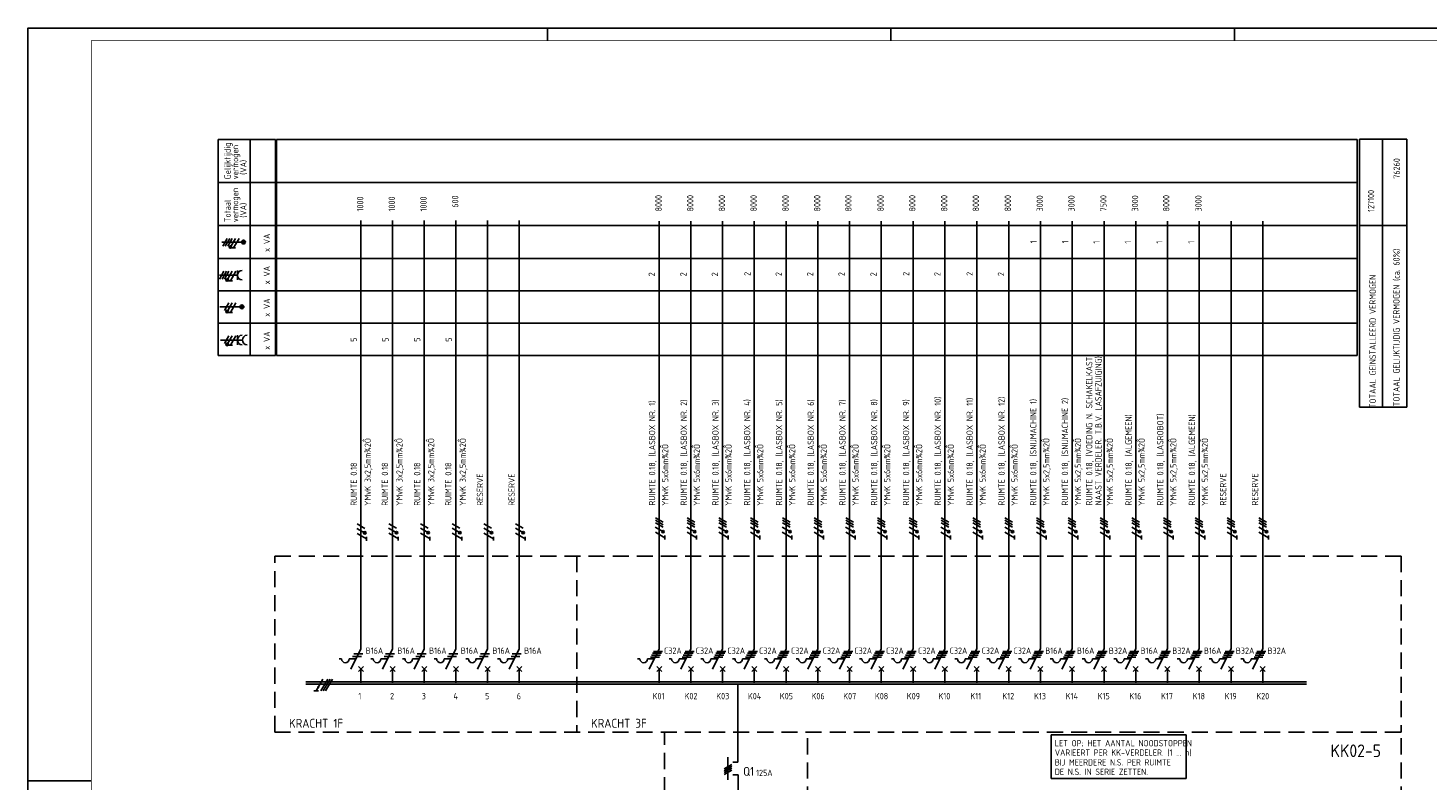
# Model space of a CAD drawing. Header units: millimetres. Extents: x 0 to 841, y 0 to 594.
# Tile 3 of 4: x 0 to 552, y 297 to 594. Entities that reach past the tile are written whole.
import ezdxf
from ezdxf.enums import TextEntityAlignment as Align

# ---------------------------------------------------------------- set-up
doc = ezdxf.new("R2010")
doc.units = ezdxf.units.MM
doc.linetypes.add('HIDDEN', pattern=[9.525, 6.35, -3.175])
doc.layers.get('0').update_dxf_attribs({"linetype": 'CONTINUOUS'})
for name, color, linetype in [('1', 7, 'CONTINUOUS'), ('40', 1, 'CONTINUOUS'), ('70', 1, 'CONTINUOUS'), ('71', 2, 'CONTINUOUS'), ('73', 4, 'CONTINUOUS'), ('EL$2B---_KADER', 4, 'CONTINUOUS'), ('LIJN018', 210, 'CONTINUOUS'), ('LIJN025', 10, 'CONTINUOUS'), ('LIJN035', 50, 'CONTINUOUS'), ('LIJN050', 90, 'CONTINUOUS'), ('TEKST25', 10, 'CONTINUOUS'), ('TEKST35', 50, 'CONTINUOUS'), ('TEKST50', 90, 'CONTINUOUS')]:
    doc.layers.add(name, color=color, linetype=linetype)
doc.styles.add('5_0', font='iso.shx')
doc.styles.add('ISO', font='ISO.SHX')
doc.styles.add('NEN', font='iso.shx')
doc.styles.add('ROMAND', font='romand')

# ---------------------------------------------------------------- blocks, each defined once
blk = doc.blocks.new('A1')
at = {"layer": 'LIJN025'}
for p, q in [((205, 589), (205, 594)), ((340.5, 589), (340.5, 594)), ((476, 589), (476, 594)), ((0, 297), (25, 297))]:
    blk.add_line(p, q, dxfattribs=at)
blk.add_lwpolyline([(0, 0), (0, 594), (841, 594), (841, 0)], close=True, dxfattribs=at)
at = {"layer": 'LIJN050', "const_width": 0.2}
blk.add_lwpolyline([(836, 5), (836, 589), (25, 589), (25, 5)], close=True, dxfattribs=at)
at = {"layer": 'TEKST25', "style": 'ROMAND', "width": 2.899115}
blk.add_attdef('STATUS', text='', height=2.5, dxfattribs=at).set_placement((795, 71.5), (834, 71.5), align=Align.FIT)
at = {"layer": 'TEKST25', "style": 'ISO'}
for tag, p in [('E', (796.25, 66)), ('NAAM-E', (807.75, 66)), ('DATUM-E', (826, 66)), ('D', (796.25, 61)), ('NAAM-D', (807.75, 61)), ('DATUM-D', (826, 61)), ('C', (796.25, 56)), ('NAAM-C', (807.75, 56)), ('DATUM-C', (826, 56)), ('B', (796.25, 51)), ('NAAM-B', (807.75, 51)), ('DATUM-B', (826, 51)), ('A', (796.25, 46)), ('NAAM-A', (807.75, 46)), ('DATUM-A', (826, 46))]:
    blk.add_attdef(tag, text='', height=2.5, dxfattribs=at).set_placement(p, align=Align.CENTER)
for tag, p in [('DATUM', (673.75, 36.25)), ('SCHAAL', (709, 36.25)), ('GETEKEND', (739.25, 36.25)), ('GECONTOL.', (774, 36.25)), ('FORMAAT', (804.25, 28.25))]:
    blk.add_attdef(tag, p, '', height=2.5, dxfattribs=at)
at = {"layer": 'TEKST35', "style": 'ISO'}
for tag, p in [('PROJECT', (675.5, 72.5)), ('PLAATS', (675.5, 63.5)), ('INSTALLATIE-REGEL1', (675.5, 52.5)), ('INSTALLATIE-REGEL2', (675.5, 43.5))]:
    blk.add_attdef(tag, p, '', height=4, dxfattribs=at)
blk.add_attdef('PROJ.NR.', text='', height=4, dxfattribs=at).set_placement((822, 23), align=Align.CENTER)
at = {"layer": 'TEKST50', "style": 'ISO'}
blk.add_attdef('FILE-NAAM', text='', height=5, dxfattribs=at).set_placement((814.5, 7.5), align=Align.CENTER)
blk = doc.blocks.new('TTOTVERM')
at = {"layer": '40', "style": 'NEN'}
for s, p in [('TOTAAL GELIJKTIJDIG VERMOGEN (ca. 60%)', (15.91, -76.18)), ('TOTAAL GEINSTALLEERD VERMOGEN', (6.52, -81.68))]:
    blk.add_text(s, height=2.5, rotation=90, dxfattribs=at).set_placement(p, align=Align.CENTER)

msp = doc.modelspace()

# ---------------------------------------------------------------- linework, layer by layer
at = {"color": 10}
for p, q in [((116.39, 337.19), (113.68, 332.51)), ((118.26, 337.19), (115.56, 332.51)), ((119.2, 337.19), (116.5, 332.51)), ((119.2, 337.19), (116.5, 332.51)), ((120.14, 337.19), (117.43, 332.51)), ((114.62, 332.51), (112.75, 332.51))]:
    msp.add_line(p, q, dxfattribs=at)
msp.add_line((119.2, 337.19), (116.5, 332.51))
at = {"color": 10, "const_width": 0.469}
msp.add_lwpolyline([(114.7, 333.79, 1), (114.29, 334.03, 1)], format="xyb", close=True, dxfattribs=at)
at = {"layer": '1', "color": 1}
for p, q in [((78.57, 511.02), (76.82, 507.98)), ((79.57, 511.02), (77.82, 507.98)), ((80.57, 511.02), (78.82, 507.98)), ((81.82, 511.02), (80.1, 508.03)), ((83.32, 511.02), (81.14, 507.23)), ((77.3, 498.02), (75.55, 494.98)), ((78.3, 498.02), (76.55, 494.98)), ((79.3, 498.02), (77.55, 494.98)), ((80.55, 498.02), (78.83, 495.03)), ((82.05, 498.02), (79.87, 494.23)), ((79.3, 485.62), (77.55, 482.58)), ((80.55, 485.62), (78.83, 482.63)), ((82.05, 485.62), (79.87, 481.83)), ((79.3, 472.62), (77.55, 469.58)), ((80.55, 472.62), (78.83, 469.63)), ((82.05, 472.62), (79.87, 468.83)), ((132.87, 396.63), (129.83, 398.38)), ((145.37, 396.67), (142.33, 398.42)), ((157.87, 396.67), (154.83, 398.42)), ((170.37, 396.67), (167.33, 398.42)), ((182.87, 396.67), (179.83, 398.42)), ((195.37, 396.67), (192.33, 398.42)), ((250.56, 399.07), (247.53, 400.82)), ((250.56, 398.07), (247.53, 399.82)), ((250.56, 397.07), (247.53, 398.82)), ((263.06, 399.07), (260.03, 400.82)), ((263.06, 398.07), (260.03, 399.82)), ((263.06, 397.07), (260.03, 398.82)), ((275.56, 399.07), (272.53, 400.82)), ((275.56, 398.07), (272.53, 399.82)), ((275.56, 397.07), (272.53, 398.82)), ((288.06, 399.07), (285.03, 400.82)), ((288.06, 398.07), (285.03, 399.82)), ((288.06, 397.07), (285.03, 398.82)), ((300.66, 399.07), (297.63, 400.82)), ((300.66, 398.07), (297.63, 399.82)), ((300.66, 397.07), (297.63, 398.82)), ((313.16, 399.07), (310.13, 400.82)), ((313.16, 398.07), (310.13, 399.82)), ((313.16, 397.07), (310.13, 398.82)), ((325.66, 399.07), (322.63, 400.82)), ((325.66, 398.07), (322.63, 399.82)), ((325.66, 397.07), (322.63, 398.82)), ((338.16, 399.07), (335.13, 400.82)), ((338.16, 398.07), (335.13, 399.82)), ((338.16, 397.07), (335.13, 398.82)), ((350.76, 399.07), (347.73, 400.82)), ((350.76, 398.07), (347.73, 399.82)), ((350.76, 397.07), (347.73, 398.82)), ((363.26, 399.07), (360.23, 400.82)), ((363.26, 398.07), (360.23, 399.82)), ((363.26, 397.07), (360.23, 398.82)), ((375.86, 399.07), (372.83, 400.82)), ((375.86, 398.07), (372.83, 399.82)), ((375.86, 397.07), (372.83, 398.82)), ((388.46, 399.07), (385.43, 400.82)), ((388.46, 398.07), (385.43, 399.82)), ((388.46, 397.07), (385.43, 398.82)), ((400.96, 399.07), (397.93, 400.82)), ((400.96, 398.07), (397.93, 399.82)), ((400.96, 397.07), (397.93, 398.82)), ((413.46, 399.07), (410.43, 400.82)), ((413.46, 398.07), (410.43, 399.82)), ((413.46, 397.07), (410.43, 398.82)), ((426.06, 399.07), (423.03, 400.82)), ((426.06, 398.07), (423.03, 399.82)), ((426.06, 397.07), (423.03, 398.82)), ((438.56, 399.07), (435.53, 400.82)), ((438.56, 398.07), (435.53, 399.82)), ((438.56, 397.07), (435.53, 398.82)), ((451.06, 399.07), (448.03, 400.82)), ((451.06, 398.07), (448.03, 399.82)), ((451.06, 397.07), (448.03, 398.82)), ((463.56, 399.07), (460.53, 400.82)), ((463.56, 398.07), (460.53, 399.82)), ((463.56, 397.07), (460.53, 398.82)), ((476.16, 399.07), (473.13, 400.82)), ((476.16, 398.07), (473.13, 399.82)), ((476.16, 397.07), (473.13, 398.82)), ((488.66, 399.07), (485.63, 400.82)), ((488.66, 398.07), (485.63, 399.82)), ((488.66, 397.07), (485.63, 398.82)), ((132.79, 394.9), (129.8, 396.63)), ((133.62, 392.47), (129.83, 394.65)), ((145.29, 394.95), (142.3, 396.68)), ((146.12, 392.51), (142.33, 394.7)), ((157.79, 394.95), (154.8, 396.68)), ((158.62, 392.51), (154.83, 394.7)), ((170.29, 394.95), (167.3, 396.68)), ((171.12, 392.51), (167.33, 394.7)), ((182.79, 394.95), (179.8, 396.68)), ((183.62, 392.51), (179.83, 394.7)), ((195.29, 394.95), (192.3, 396.68)), ((196.12, 392.51), (192.33, 394.7)), ((250.48, 395.35), (247.5, 397.08)), ((251.31, 392.91), (247.52, 395.1)), ((262.98, 395.35), (260, 397.08)), ((263.81, 392.91), (260.02, 395.1)), ((275.48, 395.35), (272.5, 397.08)), ((276.31, 392.91), (272.52, 395.1)), ((287.98, 395.35), (285, 397.08)), ((288.81, 392.91), (285.02, 395.1)), ((300.58, 395.35), (297.6, 397.08)), ((301.41, 392.91), (297.62, 395.1)), ((313.08, 395.35), (310.1, 397.08)), ((313.91, 392.91), (310.12, 395.1)), ((325.58, 395.35), (322.6, 397.08)), ((326.41, 392.91), (322.62, 395.1)), ((338.08, 395.35), (335.1, 397.08)), ((338.91, 392.91), (335.12, 395.1)), ((350.68, 395.35), (347.7, 397.08)), ((351.51, 392.91), (347.72, 395.1)), ((363.18, 395.35), (360.2, 397.08)), ((364.01, 392.91), (360.22, 395.1)), ((375.78, 395.35), (372.8, 397.08)), ((376.61, 392.91), (372.82, 395.1)), ((388.38, 395.35), (385.4, 397.08)), ((389.21, 392.91), (385.42, 395.1)), ((400.88, 395.35), (397.9, 397.08)), ((401.71, 392.91), (397.92, 395.1)), ((413.38, 395.35), (410.4, 397.08)), ((414.21, 392.91), (410.42, 395.1)), ((425.98, 395.35), (423, 397.08)), ((426.81, 392.91), (423.02, 395.1)), ((438.48, 395.35), (435.5, 397.08)), ((439.31, 392.91), (435.52, 395.1)), ((450.98, 395.35), (448, 397.08)), ((451.81, 392.91), (448.02, 395.1)), ((463.48, 395.35), (460.5, 397.08)), ((464.31, 392.91), (460.52, 395.1)), ((476.08, 395.35), (473.1, 397.08)), ((476.91, 392.91), (473.12, 395.1)), ((488.58, 395.35), (485.6, 397.08)), ((489.41, 392.91), (485.62, 395.1))]:
    msp.add_line(p, q, dxfattribs=at)
at = {"layer": '1', "color": 2}
for p, q in [((127.33, 341.11), (131.35, 349.15)), ((139.83, 341.11), (143.85, 349.15)), ((152.33, 341.11), (156.35, 349.15)), ((164.83, 341.11), (168.85, 349.15)), ((177.33, 341.11), (181.35, 349.15)), ((189.83, 341.11), (193.85, 349.15)), ((245.03, 341.11), (249.05, 349.15)), ((257.53, 341.11), (261.55, 349.15)), ((270.03, 341.11), (274.05, 349.15)), ((282.53, 341.11), (286.55, 349.15)), ((295.13, 341.11), (299.15, 349.15)), ((307.63, 341.11), (311.65, 349.15)), ((320.13, 341.11), (324.15, 349.15)), ((332.63, 341.11), (336.65, 349.15)), ((345.23, 341.11), (349.25, 349.15)), ((357.73, 341.11), (361.75, 349.15)), ((370.33, 341.11), (374.35, 349.15)), ((382.93, 341.11), (386.95, 349.15)), ((395.43, 341.11), (399.45, 349.15)), ((407.93, 341.11), (411.95, 349.15)), ((420.53, 341.11), (424.55, 349.15)), ((433.03, 341.11), (437.05, 349.15)), ((445.53, 341.11), (449.55, 349.15)), ((458.03, 341.11), (462.05, 349.15)), ((470.63, 341.11), (474.65, 349.15)), ((483.13, 341.11), (487.15, 349.15)), ((122.75, 345.11), (123.75, 345.11)), ((126.75, 345.11), (129.33, 345.11)), ((135.25, 345.11), (136.25, 345.11)), ((139.25, 345.11), (141.83, 345.11)), ((147.75, 345.11), (148.75, 345.11)), ((151.75, 345.11), (154.33, 345.11)), ((160.25, 345.11), (161.25, 345.11)), ((164.25, 345.11), (166.83, 345.11)), ((172.75, 345.11), (173.75, 345.11)), ((176.75, 345.11), (179.33, 345.11)), ((185.25, 345.11), (186.25, 345.11)), ((189.25, 345.11), (191.83, 345.11)), ((240.45, 345.11), (241.45, 345.11)), ((244.45, 345.11), (247.03, 345.11)), ((252.95, 345.11), (253.95, 345.11)), ((256.95, 345.11), (259.53, 345.11)), ((265.45, 345.11), (266.45, 345.11)), ((269.45, 345.11), (272.03, 345.11)), ((277.95, 345.11), (278.95, 345.11)), ((281.95, 345.11), (284.53, 345.11)), ((290.55, 345.11), (291.55, 345.11)), ((294.55, 345.11), (297.13, 345.11)), ((303.05, 345.11), (304.05, 345.11)), ((307.05, 345.11), (309.63, 345.11)), ((315.55, 345.11), (316.55, 345.11)), ((319.55, 345.11), (322.13, 345.11)), ((328.05, 345.11), (329.05, 345.11)), ((332.05, 345.11), (334.63, 345.11)), ((340.65, 345.11), (341.65, 345.11)), ((344.65, 345.11), (347.23, 345.11)), ((353.15, 345.11), (354.15, 345.11)), ((357.15, 345.11), (359.73, 345.11)), ((365.75, 345.11), (366.75, 345.11)), ((369.75, 345.11), (372.33, 345.11)), ((378.35, 345.11), (379.35, 345.11)), ((382.35, 345.11), (384.93, 345.11)), ((390.85, 345.11), (391.85, 345.11)), ((394.85, 345.11), (397.43, 345.11)), ((403.35, 345.11), (404.35, 345.11)), ((407.35, 345.11), (409.93, 345.11)), ((415.95, 345.11), (416.95, 345.11)), ((419.95, 345.11), (422.53, 345.11)), ((428.45, 345.11), (429.45, 345.11)), ((432.45, 345.11), (435.03, 345.11)), ((440.95, 345.11), (441.95, 345.11)), ((444.95, 345.11), (447.53, 345.11)), ((453.45, 345.11), (454.45, 345.11)), ((457.45, 345.11), (460.03, 345.11)), ((466.05, 345.11), (467.05, 345.11)), ((470.05, 345.11), (472.63, 345.11)), ((478.55, 345.11), (479.55, 345.11)), ((482.55, 345.11), (485.13, 345.11))]:
    msp.add_line(p, q, dxfattribs=at)
at = {"layer": '1', "color": 1}
for centre in [(79.85, 507.59), (78.58, 494.59), (78.58, 482.19), (78.58, 469.19), (132.87, 394.88), (145.37, 394.92), (157.87, 394.92), (170.37, 394.92), (182.87, 394.92), (195.37, 394.92), (250.56, 395.32), (263.06, 395.32), (275.56, 395.32), (288.06, 395.32), (300.66, 395.32), (313.16, 395.32), (325.66, 395.32), (338.16, 395.32), (350.76, 395.32), (363.26, 395.32), (375.86, 395.32), (388.46, 395.32), (400.96, 395.32), (413.46, 395.32), (426.06, 395.32), (438.56, 395.32), (451.06, 395.32), (463.56, 395.32), (476.16, 395.32), (488.66, 395.32)]:
    msp.add_circle(centre, 0.5, dxfattribs=at)
at = {"layer": '1', "color": 2}
for centre in [(125.25, 345.11), (137.75, 345.11), (150.25, 345.11), (162.75, 345.11), (175.25, 345.11), (187.75, 345.11), (242.95, 345.11), (255.45, 345.11), (267.95, 345.11), (280.45, 345.11), (293.05, 345.11), (305.55, 345.11), (318.05, 345.11), (330.55, 345.11), (343.15, 345.11), (355.65, 345.11), (368.25, 345.11), (380.85, 345.11), (393.35, 345.11), (405.85, 345.11), (418.45, 345.11), (430.95, 345.11), (443.45, 345.11), (455.95, 345.11), (468.55, 345.11), (481.05, 345.11)]:
    msp.add_arc(centre, 1.5, 180, 0, dxfattribs=at)
at = {"layer": '70'}
for p, q in [((81.91, 507.23), (80.36, 507.23)), ((80.64, 494.23), (79.09, 494.23)), ((80.64, 481.83), (79.09, 481.83)), ((80.64, 468.83), (79.09, 468.83)), ((133.61, 391.75), (133.61, 393.31)), ((146.11, 391.8), (146.11, 393.35)), ((158.61, 391.8), (158.61, 393.35)), ((171.11, 391.8), (171.11, 393.35)), ((183.61, 391.8), (183.61, 393.35)), ((196.11, 391.8), (196.11, 393.35)), ((251.3, 392.2), (251.3, 393.75)), ((263.8, 392.2), (263.8, 393.75)), ((276.3, 392.2), (276.3, 393.75)), ((288.8, 392.2), (288.8, 393.75)), ((301.4, 392.2), (301.4, 393.75)), ((313.9, 392.2), (313.9, 393.75)), ((326.4, 392.2), (326.4, 393.75)), ((338.9, 392.2), (338.9, 393.75)), ((351.5, 392.2), (351.5, 393.75)), ((364, 392.2), (364, 393.75)), ((376.6, 392.2), (376.6, 393.75)), ((389.2, 392.2), (389.2, 393.75)), ((401.7, 392.2), (401.7, 393.75)), ((414.2, 392.2), (414.2, 393.75)), ((426.8, 392.2), (426.8, 393.75)), ((439.3, 392.2), (439.3, 393.75)), ((451.8, 392.2), (451.8, 393.75)), ((464.3, 392.2), (464.3, 393.75)), ((476.9, 392.2), (476.9, 393.75)), ((489.4, 392.2), (489.4, 393.75)), ((246.78, 348.11), (250.28, 348.11)), ((259.28, 348.11), (262.78, 348.11)), ((271.78, 348.11), (275.28, 348.11)), ((284.28, 348.11), (287.78, 348.11)), ((296.88, 348.11), (300.38, 348.11)), ((309.38, 348.11), (312.88, 348.11)), ((321.88, 348.11), (325.38, 348.11)), ((334.38, 348.11), (337.88, 348.11)), ((346.98, 348.11), (350.48, 348.11)), ((359.48, 348.11), (362.98, 348.11)), ((372.08, 348.11), (375.58, 348.11)), ((384.68, 348.11), (388.18, 348.11)), ((397.18, 348.11), (400.68, 348.11)), ((409.68, 348.11), (413.18, 348.11)), ((422.28, 348.11), (425.78, 348.11)), ((434.78, 348.11), (438.28, 348.11)), ((447.28, 348.11), (450.78, 348.11)), ((459.78, 348.11), (463.28, 348.11)), ((472.38, 348.11), (475.88, 348.11)), ((484.88, 348.11), (488.38, 348.11)), ((128.08, 346.11), (131.58, 346.11)), ((128.58, 347.11), (132.08, 347.11)), ((140.58, 346.11), (144.08, 346.11)), ((141.08, 347.11), (144.58, 347.11)), ((153.08, 346.11), (156.58, 346.11)), ((153.58, 347.11), (157.08, 347.11)), ((165.58, 346.11), (169.08, 346.11)), ((166.08, 347.11), (169.58, 347.11)), ((178.08, 346.11), (181.58, 346.11)), ((178.58, 347.11), (182.08, 347.11)), ((190.58, 346.11), (194.08, 346.11)), ((191.08, 347.11), (194.58, 347.11)), ((245.65, 345.86), (249.15, 345.86)), ((246.03, 346.61), (249.53, 346.61)), ((246.4, 347.36), (249.9, 347.36)), ((258.15, 345.86), (261.65, 345.86)), ((258.53, 346.61), (262.03, 346.61)), ((258.9, 347.36), (262.4, 347.36)), ((270.65, 345.86), (274.15, 345.86)), ((271.03, 346.61), (274.53, 346.61)), ((271.4, 347.36), (274.9, 347.36)), ((283.15, 345.86), (286.65, 345.86)), ((283.53, 346.61), (287.03, 346.61)), ((283.9, 347.36), (287.4, 347.36)), ((295.75, 345.86), (299.25, 345.86)), ((296.13, 346.61), (299.63, 346.61)), ((296.5, 347.36), (300, 347.36)), ((308.25, 345.86), (311.75, 345.86)), ((308.63, 346.61), (312.13, 346.61)), ((309, 347.36), (312.5, 347.36)), ((320.75, 345.86), (324.25, 345.86)), ((321.13, 346.61), (324.63, 346.61)), ((321.5, 347.36), (325, 347.36)), ((333.25, 345.86), (336.75, 345.86)), ((333.63, 346.61), (337.13, 346.61)), ((334, 347.36), (337.5, 347.36)), ((345.85, 345.86), (349.35, 345.86)), ((346.23, 346.61), (349.73, 346.61)), ((346.6, 347.36), (350.1, 347.36)), ((358.35, 345.86), (361.85, 345.86)), ((358.73, 346.61), (362.23, 346.61)), ((359.1, 347.36), (362.6, 347.36)), ((370.95, 345.86), (374.45, 345.86)), ((371.33, 346.61), (374.83, 346.61)), ((371.7, 347.36), (375.2, 347.36)), ((383.55, 345.86), (387.05, 345.86)), ((383.93, 346.61), (387.43, 346.61)), ((384.3, 347.36), (387.8, 347.36)), ((396.05, 345.86), (399.55, 345.86)), ((396.43, 346.61), (399.93, 346.61)), ((396.8, 347.36), (400.3, 347.36)), ((408.55, 345.86), (412.05, 345.86)), ((408.93, 346.61), (412.43, 346.61)), ((409.3, 347.36), (412.8, 347.36)), ((421.15, 345.86), (424.65, 345.86)), ((421.53, 346.61), (425.03, 346.61)), ((421.9, 347.36), (425.4, 347.36)), ((433.65, 345.86), (437.15, 345.86)), ((434.03, 346.61), (437.53, 346.61)), ((434.4, 347.36), (437.9, 347.36)), ((446.15, 345.86), (449.65, 345.86)), ((446.53, 346.61), (450.03, 346.61)), ((446.9, 347.36), (450.4, 347.36)), ((458.65, 345.86), (462.15, 345.86)), ((459.03, 346.61), (462.53, 346.61)), ((459.4, 347.36), (462.9, 347.36)), ((471.25, 345.86), (474.75, 345.86)), ((471.63, 346.61), (475.13, 346.61)), ((472, 347.36), (475.5, 347.36)), ((483.75, 345.86), (487.25, 345.86)), ((484.13, 346.61), (487.63, 346.61)), ((484.5, 347.36), (488, 347.36)), ((274.63, 301.78), (277.67, 303.53)), ((277.67, 302.78), (274.63, 301.03)), ((274.63, 300.28), (277.67, 302.03)), ((274.63, 299.53), (277.67, 301.28))]:
    msp.add_line(p, q, dxfattribs=at)
at = {"layer": '70', "const_width": 0.5}
for points in [[(79.6, 507.59, 1), (80.1, 507.59, 1)], [(78.33, 494.59, 1), (78.83, 494.59, 1)], [(78.33, 482.19, 1), (78.83, 482.19, 1)], [(78.33, 469.19, 1), (78.83, 469.19, 1)], [(132.87, 395.13, 1), (132.87, 394.63, 1)], [(145.37, 395.17, 1), (145.37, 394.67, 1)], [(157.87, 395.17, 1), (157.87, 394.67, 1)], [(170.37, 395.17, 1), (170.37, 394.67, 1)], [(182.87, 395.17, 1), (182.87, 394.67, 1)], [(195.37, 395.17, 1), (195.37, 394.67, 1)], [(250.56, 395.57, 1), (250.56, 395.07, 1)], [(263.06, 395.57, 1), (263.06, 395.07, 1)], [(275.56, 395.57, 1), (275.56, 395.07, 1)], [(288.06, 395.57, 1), (288.06, 395.07, 1)], [(300.66, 395.57, 1), (300.66, 395.07, 1)], [(313.16, 395.57, 1), (313.16, 395.07, 1)], [(325.66, 395.57, 1), (325.66, 395.07, 1)], [(338.16, 395.57, 1), (338.16, 395.07, 1)], [(350.76, 395.57, 1), (350.76, 395.07, 1)], [(363.26, 395.57, 1), (363.26, 395.07, 1)], [(375.86, 395.57, 1), (375.86, 395.07, 1)], [(388.46, 395.57, 1), (388.46, 395.07, 1)], [(400.96, 395.57, 1), (400.96, 395.07, 1)], [(413.46, 395.57, 1), (413.46, 395.07, 1)], [(426.06, 395.57, 1), (426.06, 395.07, 1)], [(438.56, 395.57, 1), (438.56, 395.07, 1)], [(451.06, 395.57, 1), (451.06, 395.07, 1)], [(463.56, 395.57, 1), (463.56, 395.07, 1)], [(476.16, 395.57, 1), (476.16, 395.07, 1)], [(488.66, 395.57, 1), (488.66, 395.07, 1)]]:
    msp.add_lwpolyline(points, format="xyb", close=True, dxfattribs=at)
at = {"layer": '71'}
for p, q in [((82.6, 494.61), (82.6, 498.37)), ((75.51, 496.49), (82.6, 496.49)), ((76, 470.91), (84.6, 470.91)), ((82.6, 469.03), (82.6, 472.79)), ((130.35, 340.11), (132.35, 342.11)), ((132.35, 340.11), (130.35, 342.11)), ((142.85, 340.11), (144.85, 342.11)), ((144.85, 340.11), (142.85, 342.11)), ((155.35, 340.11), (157.35, 342.11)), ((157.35, 340.11), (155.35, 342.11)), ((169.85, 340.11), (167.85, 342.11)), ((167.85, 340.11), (169.85, 342.11)), ((182.35, 340.11), (180.35, 342.11)), ((180.35, 340.11), (182.35, 342.11)), ((192.85, 340.11), (194.85, 342.11)), ((194.85, 340.11), (192.85, 342.11)), ((250.05, 340.11), (248.05, 342.11)), ((248.05, 340.11), (250.05, 342.11)), ((260.55, 340.11), (262.55, 342.11)), ((262.55, 340.11), (260.55, 342.11)), ((273.05, 340.11), (275.05, 342.11)), ((275.05, 340.11), (273.05, 342.11)), ((285.55, 340.11), (287.55, 342.11)), ((287.55, 340.11), (285.55, 342.11)), ((298.15, 340.11), (300.15, 342.11)), ((300.15, 340.11), (298.15, 342.11)), ((310.65, 340.11), (312.65, 342.11)), ((312.65, 340.11), (310.65, 342.11)), ((323.15, 340.11), (325.15, 342.11)), ((325.15, 340.11), (323.15, 342.11)), ((335.65, 340.11), (337.65, 342.11)), ((337.65, 340.11), (335.65, 342.11)), ((350.25, 340.11), (348.25, 342.11)), ((348.25, 340.11), (350.25, 342.11)), ((360.75, 340.11), (362.75, 342.11)), ((362.75, 340.11), (360.75, 342.11)), ((375.35, 340.11), (373.35, 342.11)), ((373.35, 340.11), (375.35, 342.11)), ((385.95, 340.11), (387.95, 342.11)), ((387.95, 340.11), (385.95, 342.11)), ((400.45, 340.11), (398.45, 342.11)), ((398.45, 340.11), (400.45, 342.11)), ((412.95, 340.11), (410.95, 342.11)), ((410.95, 340.11), (412.95, 342.11)), ((425.55, 340.11), (423.55, 342.11)), ((423.55, 340.11), (425.55, 342.11)), ((438.05, 340.11), (436.05, 342.11)), ((436.05, 340.11), (438.05, 342.11)), ((450.55, 340.11), (448.55, 342.11)), ((448.55, 340.11), (450.55, 342.11)), ((463.05, 340.11), (461.05, 342.11)), ((461.05, 340.11), (463.05, 342.11)), ((473.65, 340.11), (475.65, 342.11)), ((475.65, 340.11), (473.65, 342.11)), ((486.15, 340.11), (488.15, 342.11)), ((488.15, 340.11), (486.15, 342.11)), ((276.15, 306.41), (276.15, 297.41)), ((280.08, 304.41), (278.08, 304.41)), ((280.15, 299.41), (278.15, 299.41))]:
    msp.add_line(p, q, dxfattribs=at)
for centre, radius in [((85, 509.58), 0.75), ((85, 509.58), 0.5), ((85, 509.58), 0.25), ((84.43, 484), 0.75), ((84.43, 484), 0.5), ((84.43, 484), 0.25)]:
    msp.add_circle(centre, radius, dxfattribs=at)
for centre in [(84.48, 496.49), (84.48, 470.91), (86.48, 470.91)]:
    msp.add_arc(centre, 1.88, 90, 270, dxfattribs=at)
at = {"layer": '73'}
for p, q in [((109.62, 336.13), (504.48, 336.13)), ((109.62, 335.13), (504.48, 335.13))]:
    msp.add_line(p, q, dxfattribs=at)
msp.add_solid([(504.48, 335.13), (504.48, 336.13), (109.62, 335.13), (109.62, 336.13)], dxfattribs=at)
at = {"layer": 'LIJN018', "color": 9, "linetype": 'Continuous'}
for p, q in [((98.01, 550.08), (524.42, 550.08)), ((98.01, 464.83), (98.01, 550.08)), ((98.01, 533.08), (524.42, 533.08)), ((98.01, 516.11), (524.42, 516.11)), ((98.01, 503.11), (524.42, 503.11)), ((98.01, 490.33), (524.42, 490.33)), ((98.01, 477.53), (524.42, 477.53)), ((98.01, 464.83), (524.42, 464.83))]:
    msp.add_line(p, q, dxfattribs=at)
at = {"layer": 'LIJN018', "color": 9}
msp.add_line((524.42, 464.83), (524.42, 550.08), dxfattribs=at)
at = {"layer": 'LIJN025', "linetype": 'Continuous'}
for p, q in [((75.03, 464.83), (75.03, 550.08)), ((75.03, 550.08), (97.71, 550.08)), ((87.71, 464.83), (87.71, 550.08)), ((97.71, 464.83), (97.71, 550.08)), ((525.29, 444.49), (525.29, 550.11)), ((525.29, 550.11), (544.08, 550.11)), ((534.46, 444.66), (534.46, 549.95)), ((544.08, 444.49), (544.08, 550.11)), ((75.03, 533.08), (97.71, 533.08)), ((75.03, 516.11), (97.71, 516.11)), ((525.29, 516.11), (544.08, 516.11)), ((75.03, 503.11), (97.71, 503.11)), ((75.03, 490.34), (97.71, 490.34)), ((75.03, 477.53), (97.71, 477.53)), ((75.03, 464.83), (97.71, 464.83)), ((525.29, 444.49), (544.08, 444.49))]:
    msp.add_line(p, q, dxfattribs=at)
at = {"layer": 'LIJN025', "linetype": 'HIDDEN'}
for p, q in [((97.35, 385.7), (541.73, 385.7)), ((97.35, 316.3), (97.35, 385.7)), ((216.5, 385.7), (216.5, 316.3)), ((541.73, 385.7), (541.73, 316.3)), ((541.73, 316.3), (97.35, 316.3)), ((251.09, 254.05), (251.09, 316.3)), ((307.52, 183.65), (307.52, 316.3)), ((541.73, 183.65), (541.73, 316.3))]:
    msp.add_line(p, q, dxfattribs=at)
at = {"layer": 'LIJN035'}
for p, q in [((131.35, 349.15), (131.35, 518.05)), ((143.85, 349.15), (143.85, 518.05)), ((156.35, 349.15), (156.35, 518.05)), ((168.85, 349.15), (168.85, 518.05)), ((181.35, 349.15), (181.35, 518.05)), ((193.85, 349.15), (193.85, 518.05)), ((249.05, 349.15), (249.05, 517.75)), ((261.55, 349.15), (261.55, 517.75)), ((274.05, 349.15), (274.05, 517.75)), ((286.55, 349.15), (286.55, 517.75)), ((299.15, 349.15), (299.15, 517.75)), ((311.65, 349.15), (311.65, 517.75)), ((324.15, 349.15), (324.15, 517.75)), ((336.65, 349.15), (336.65, 517.75)), ((349.25, 349.15), (349.25, 517.75)), ((361.75, 349.15), (361.75, 517.75)), ((374.35, 349.15), (374.35, 517.75)), ((386.95, 349.15), (386.95, 517.75)), ((399.45, 349.15), (399.45, 517.75)), ((411.95, 349.15), (411.95, 517.75)), ((424.55, 349.15), (424.55, 517.75)), ((437.05, 349.15), (437.05, 517.75)), ((449.55, 349.15), (449.55, 517.75)), ((462.05, 349.15), (462.05, 517.75)), ((474.65, 349.15), (474.65, 517.75)), ((487.15, 349.15), (487.15, 517.75)), ((84.5, 509.58), (76.43, 509.58)), ((83.93, 484), (75.73, 484)), ((131.35, 335.7), (131.35, 341.2)), ((143.85, 335.7), (143.85, 341.2)), ((156.35, 335.7), (156.35, 341.2)), ((168.85, 335.7), (168.85, 341.2)), ((181.35, 335.7), (181.35, 341.2)), ((193.85, 335.7), (193.85, 341.2)), ((249.05, 335.7), (249.05, 341.2)), ((261.55, 335.7), (261.55, 341.2)), ((274.05, 335.7), (274.05, 341.2)), ((286.55, 335.7), (286.55, 341.2)), ((299.15, 335.7), (299.15, 341.2)), ((311.65, 335.7), (311.65, 341.2)), ((324.15, 335.7), (324.15, 341.2)), ((336.65, 335.7), (336.65, 341.2)), ((349.25, 335.7), (349.25, 341.2)), ((361.75, 335.7), (361.75, 341.2)), ((374.35, 335.7), (374.35, 341.2)), ((386.95, 335.7), (386.95, 341.2)), ((399.45, 335.7), (399.45, 341.2)), ((411.95, 335.7), (411.95, 341.2)), ((424.55, 335.7), (424.55, 341.2)), ((437.05, 335.7), (437.05, 341.2)), ((449.55, 335.7), (449.55, 341.2)), ((462.05, 335.7), (462.05, 341.2)), ((474.65, 335.7), (474.65, 341.2)), ((487.15, 335.7), (487.15, 341.2)), ((456.93, 315.23), (403.73, 315.23)), ((403.73, 315.23), (403.73, 298.01)), ((456.93, 298.01), (456.93, 315.23)), ((403.73, 298.01), (456.93, 298.01))]:
    msp.add_line(p, q, dxfattribs=at)
at = {"layer": 'LIJN035', "color": 90}
for p, q in [((280.08, 304.41), (280.08, 335.2)), ((280.15, 299.41), (280.15, 285.3))]:
    msp.add_line(p, q, dxfattribs=at)

# ---------------------------------------------------------------- block references
at = {"layer": 'EL$2B---_KADER'}
msp.add_blockref('A1', (0, 0), dxfattribs=at)
at = {"layer": 'LIJN025'}
msp.add_blockref('TTOTVERM', (525.26, 552.04), dxfattribs=at)

# ---------------------------------------------------------------- texts
at = {"layer": '40', "linetype": 'Continuous', "style": 'NEN'}
for s, p in [('Gelijktijdig', (79.96, 534.33)), ('vermogen', (82.96, 534.33)), ('(VA)', (86.21, 536.08)), ('vermogen', (82.96, 517.41)), ('Totaal', (79.96, 517.41)), ('(VA)', (86.21, 519.16)), ('x VA', (95.46, 505.67)), ('x VA', (95.46, 492.89)), ('x VA', (95.46, 480.11)), ('x VA', (95.46, 467.09))]:
    msp.add_text(s, height=2.5, rotation=90, dxfattribs=at).set_placement(p)
at = {"layer": '40', "style": 'NEN'}
for s, p in [('76260', (541.27, 538.6)), ('127100', (531.15, 525.78))]:
    msp.add_text(s, height=2.5, rotation=90, dxfattribs=at).set_placement(p, align=Align.CENTER)
for s, p in [('1000', (132.28, 521.64)), ('1000', (144.78, 521.64)), ('1000', (157.28, 521.64)), (' 600', (169.78, 521.64)), ('8000', (250.03, 521.64)), ('8000', (262.53, 521.64)), ('8000', (275.03, 521.64)), ('8000', (287.53, 521.64)), ('8000', (300.13, 521.64)), ('8000', (312.63, 521.64)), ('8000', (324.93, 521.64)), ('8000', (337.63, 521.64)), ('8000', (350.13, 521.64)), ('8000', (362.73, 521.64)), ('8000', (375.23, 521.64)), ('8000', (387.83, 521.64)), ('3000', (400.43, 521.64)), ('3000', (412.93, 521.64)), ('7500', (425.53, 521.64)), ('3000', (438.03, 521.64)), ('8000', (450.33, 521.64)), ('3000', (463.03, 521.64)), ('1', (397.98, 509.04)), ('1', (410.48, 509.04)), ('1', (422.83, 508.94)), ('1', (435.23, 508.94)), ('1', (447.63, 508.94)), ('1', (460.23, 508.94)), ('2', (247.33, 496.04)), ('2', (259.83, 496.04)), ('2', (272.23, 496.04)), ('2', (285.08, 496.24)), ('2', (297.43, 496.14)), ('2', (309.83, 496.14)), ('2', (322.23, 496.14)), ('2', (334.83, 496.04)), ('2', (347.68, 496.24)), ('2', (360.03, 496.14)), ('2', (372.78, 496.24)), ('2', (385.13, 496.14)), ('5', (129.78, 470.24)), ('5', (142.28, 470.24)), ('5', (154.78, 470.24)), ('5', (167.28, 470.24)), ('RUIMTE 0.18, (VOEDING N. SCHAKELKAST', (419.95, 405.64)), ('NAAST VERDELER. T.B.V. LASAFZUIGING)', (423.58, 405.7)), ('RUIMTE 0.18, (SNIJMACHINE 1)', (397.88, 405.64)), ('RUIMTE 0.18, (SNIJMACHINE 2)', (410.38, 405.64)), ('RUIMTE 0.18, (LASBOX NR. 1)', (247.48, 405.64)), ('RUIMTE 0.18, (LASBOX NR. 2)', (259.98, 405.64)), ('RUIMTE 0.18, (LASBOX NR. 3)', (272.48, 405.64)), ('RUIMTE 0.18, (LASBOX NR. 4)', (284.98, 405.64)), ('RUIMTE 0.18, (LASBOX NR. 5)', (297.58, 405.64)), ('RUIMTE 0.18, (LASBOX NR. 6)', (310.08, 405.64)), ('RUIMTE 0.18, (LASBOX NR. 7)', (322.58, 405.64)), ('RUIMTE 0.18, (LASBOX NR. 8)', (335.08, 405.64)), ('RUIMTE 0.18, (LASBOX NR. 9)', (347.68, 405.64)), ('RUIMTE 0.18, (LASBOX NR. 10)', (360.18, 405.64)), ('RUIMTE 0.18, (LASBOX NR. 11)', (372.78, 405.64)), ('RUIMTE 0.18, (LASBOX NR. 12)', (385.38, 405.64)), ('RUIMTE 0.18, (ALGEMEEN)', (435.48, 405.64)), ('RUIMTE 0.18, (LASROBOT)', (447.98, 405.64)), ('RUIMTE 0.18, (ALGEMEEN)', (460.48, 405.64)), (' YMvK 3x2,5mm¾2Ô', (135.28, 404.04)), (' YMvK 3x2,5mm¾2Ô', (147.78, 404.04)), (' YMvK 3x2,5mm¾2Ô', (160.28, 404.04)), (' YMvK 3x2,5mm¾2Ô', (172.78, 404.04)), (' YMvK 5x6mm¾2Ô', (252.63, 404.04)), (' YMvK 5x6mm¾2Ô', (265.13, 404.04)), (' YMvK 5x6mm¾2Ô', (277.63, 404.04)), (' YMvK 5x6mm¾2Ô', (290.13, 404.04)), (' YMvK 5x6mm¾2Ô', (302.73, 404.04)), (' YMvK 5x6mm¾2Ô', (315.23, 404.04)), (' YMvK 5x6mm¾2Ô', (327.73, 404.04)), (' YMvK 5x6mm¾2Ô', (340.23, 404.04)), (' YMvK 5x6mm¾2Ô', (352.83, 404.04)), (' YMvK 5x6mm¾2Ô', (365.33, 404.04)), (' YMvK 5x6mm¾2Ô', (377.93, 404.04)), (' YMvK 5x6mm¾2Ô', (390.53, 404.04)), (' YMvK 5x2,5mm¾2Ô', (403.03, 404.04)), (' YMvK 5x2,5mm¾2Ô', (415.53, 404.04)), (' YMvK 5x2,5mm¾2Ô', (428.13, 404.04)), (' YMvK 5x2,5mm¾2Ô', (440.63, 404.04)), (' YMvK 5x2,5mm¾2Ô', (453.13, 404.04)), (' YMvK 5x2,5mm¾2Ô', (465.63, 404.04)), ('RUIMTE 0.18', (129.78, 405.54)), ('RUIMTE 0.18', (142.08, 405.54)), ('RUIMTE 0.18', (154.78, 405.54)), ('RUIMTE 0.18', (167.08, 405.54)), ('RESERVE', (472.78, 405.64)), ('RESERVE', (485.38, 405.64)), ('RESERVE', (179.58, 405.54)), ('RESERVE', (192.08, 405.54))]:
    msp.add_text(s, height=2.5, rotation=90, dxfattribs=at).set_placement(p)
for s, p in [('B16A', (133.26, 347.12)), ('B16A', (145.76, 347.12)), ('B16A', (158.26, 347.12)), ('B16A', (170.76, 347.12)), ('B16A', (183.26, 347.12)), ('B16A', (195.76, 347.12)), ('C32A', (250.96, 347.12)), ('C32A', (263.46, 347.12)), ('C32A', (275.96, 347.12)), ('C32A', (288.46, 347.12)), ('C32A', (301.06, 347.12)), ('C32A', (313.56, 347.12)), ('C32A', (326.06, 347.12)), ('C32A', (338.56, 347.12)), ('C32A', (351.16, 347.12)), ('C32A', (363.66, 347.12)), ('C32A', (376.26, 347.12)), ('C32A', (388.86, 347.12)), ('B16A', (401.36, 347.12)), ('B16A', (413.86, 347.12)), ('B32A', (426.46, 347.12)), ('B16A', (438.96, 347.12)), ('B32A', (451.46, 347.12)), ('B16A', (463.96, 347.12)), ('B32A', (476.56, 347.12)), ('B32A', (489.06, 347.12)), ('VARIEERT PER KK-VERDELER. (1 ... n)', (405.13, 306.93)), ('LET OP; HET AANTAL NOODSTOPPEN', (405.13, 310.63)), ('BIJ MEERDERE N.S. PER RUIMTE', (405.13, 303.07)), ('125A', (287.27, 298.91)), ('DE N.S. IN SERIE ZETTEN.', (405.13, 299.37))]:
    msp.add_text(s, height=2.5, dxfattribs=at).set_placement(p)
at = {"layer": 'TEKST25', "style": '5_0'}
for s, p in [('1', (130.35, 329.2)), ('2', (142.85, 329.2)), ('3', (155.35, 329.2)), ('4', (167.85, 329.2)), ('5', (180.35, 329.2)), ('6', (192.85, 329.2)), ('K01', (246.45, 329.2)), ('K02', (259.05, 329.2)), ('K03', (271.55, 329.2)), ('K04', (284.05, 329.2)), ('K05', (296.65, 329.2)), ('K06', (309.15, 329.2)), ('K07', (321.65, 329.2)), ('K08', (334.15, 329.2)), ('K09', (346.75, 329.2)), ('K10', (359.25, 329.2)), ('K11', (371.85, 329.2)), ('K12', (384.45, 329.2)), ('K13', (396.95, 329.2)), ('K14', (409.45, 329.2)), ('K15', (422.05, 329.2)), ('K16', (434.55, 329.2)), ('K17', (447.05, 329.2)), ('K18', (459.55, 329.2)), ('K19', (472.15, 329.2)), ('K20', (484.65, 329.2))]:
    msp.add_text(s, height=2.5, dxfattribs=at).set_placement(p)
at = {"layer": 'TEKST35', "linetype": 'HIDDEN', "style": 'ISO'}
for s, p in [('KRACHT 1F', (103.02, 317.99)), ('KRACHT 3F', (222.17, 317.99))]:
    msp.add_text(s, height=3.5, dxfattribs=at).set_placement(p)
at = {"layer": 'TEKST35', "style": 'NEN'}
msp.add_text('Q1', height=3.5, dxfattribs=at).set_placement((282.17, 299.01))
at = {"layer": 'TEKST50', "linetype": 'HIDDEN', "style": 'ISO'}
msp.add_text('KK02-5', height=5, dxfattribs=at).set_placement((513.94, 306.39))

doc.saveas('drawing.dxf')
